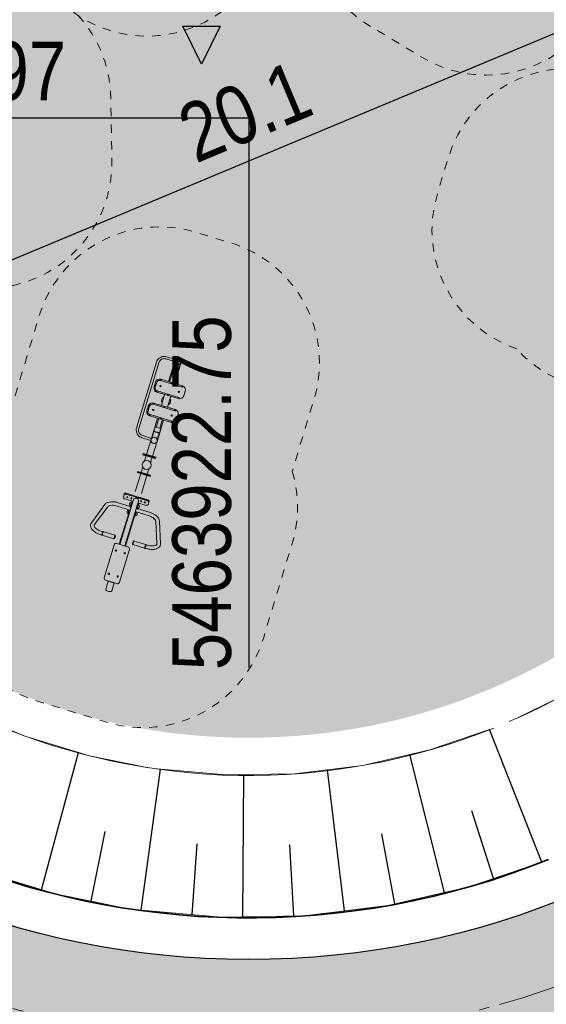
# Model space of a CAD drawing. Header units: metres. Extents: x 0 to 5465380, y 0 to 5925815.
# Tile 66 of 141: x 5463920 to 5463926, y 5925579 to 5925591. Entities that reach past the tile are written whole.
import ezdxf

# ---------------------------------------------------------------- set-up
doc = ezdxf.new("R2010")
doc.units = ezdxf.units.M
doc.linetypes.add('CENTER2', pattern=[1.125, 0.75, -0.125, 0.125, -0.125])
doc.linetypes.add('Dashed', pattern=[0.2, 0.1, -0.1])
for name, color, linetype, lineweight in [('$DR - obrzeże 8x30', 34, 'Continuous', 30), ('$DR - osie ścieżek', 7, 'CENTER2', 15), ('$DR - wyp. chodnik', 44, 'Continuous', 5), ('$DR - zał. arch.', 7, 'Continuous', 13), ('0_Nr_Pióra__237', 53, 'Continuous', 50), ('strefa_simba_Nr_Pióra__141', 7, 'Continuous', 0), ('urzadzenie_simba_Nr_Pióra__141', 7, 'Continuous', 0)]:
    doc.layers.add(name, color=color, linetype=linetype, lineweight=lineweight)
for name, color, linetype in [('$DR - rzędne', 1, 'Continuous'), ('$DR - wymiary', 7, 'Continuous'), ('AecObjExplode_rys 1_Vport_D5A', 7, 'Continuous'), ('AecObjExplode_rys 3_Vport_DDD', 7, 'Continuous'), ('AecObjExplode_rys 4_Vport_E22', 7, 'Continuous'), ('C-DROGI-KORYTARZE', 7, 'Continuous'), ('C-DZIALKI', 5, 'Continuous')]:
    doc.layers.add(name, color=color, linetype=linetype)
doc.styles.add('ARIAL 2', font='ARIALN.TTF')
doc.dimstyles.new('LINIOWY', dxfattribs={"dimtxt": 0.7, "dimasz": 0.3, "dimexe": 0.3, "dimexo": 0, "dimgap": 0.2, "dimtad": 1, "dimzin": 9, "dimdsep": 46, "dimtxsty": 'ARIAL 2', "dimblk": 'OBLIQUE', "dimcen": 0, "dimdle": 0.2, "dimclrd": 7, "dimclre": 7, "dimclrt": 1, "dimadec": 0, "dimazin": 0, "dimtfac": 1, "dimtofl": 0, "dimtmove": 1, "dimatfit": 3, "dimldrblk": 'OBLIQUE', "dimfxl": 0.3, "dimfxlon": 1, "dimtolj": 1, "dimtzin": 1, "dimarcsym": 0})
pattern_1 = [(37.5, (0, 0), (-0.01600031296, 0.48941323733), [0, -0.38608, 0, -0.4318, 0, -0.41275]), (7.5, (0, 0), (0.44952328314, 0.71682510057), [0, -0.20828, 0, -0.34798, 0, -0.13335]), (327.5, (-0.3124, 0), (0.790992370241, 0.001437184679), [0, -0.127, 0, -0.4572, 0, -0.5969]), (317.5, (-0.3124, 0), (0.76355645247, 0.22292932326), [0, -0.0635, 0, -0.29972, 0, -0.3429])]

# ---------------------------------------------------------------- blocks, each defined once
blk = doc.blocks.new('świetlica_bezrzecze_PB_PZT oczyszczony')
at = {"layer": '0_Nr_Pióra__237', "linetype": 'Continuous'}
blk.add_hatch(color=256, dxfattribs=at).paths.add_polyline_path([(5463915.353, 5925589.968, 1), (5463930.153, 5925589.968, 1)], flags=0)
at = {"layer": 'strefa_simba_Nr_Pióra__141', "linetype": 'Dashed', "flags": 128}
for points in [[(5463919.219, 5925593.045, -0.03585), (5463919.073, 5925593.203), (5463918.444, 5925593.988, -0.414214), (5463918.676, 5925596.096), (5463919.069, 5925596.412, -0.414214), (5463921.177, 5925596.18), (5463921.807, 5925595.395, -0.034352), (5463921.924, 5925595.226, -0.075777), (5463922.257, 5925594.92), (5463923.183, 5925593.765, -0.414214), (5463922.951, 5925591.656), (5463922.477, 5925591.276, -0.414214), (5463920.369, 5925591.508), (5463919.442, 5925592.663, -0.074218)], [(5463917.055, 5925591.639), (5463919.579, 5925591.684, -0.414214), (5463921.106, 5925590.211), (5463921.119, 5925589.461, -0.414214), (5463919.646, 5925587.935), (5463917.123, 5925587.89, -0.396062), (5463915.601, 5925589.269), (5463915.583, 5925590.112, -0.414214)]]:
    blk.add_lwpolyline(points, format="xyb", close=True, dxfattribs=at)
for points in [[(5463927.74, 5925592.917, -0.108323), (5463927.535, 5925592.308), (5463926.876, 5925591.21, -0.414214), (5463924.818, 5925590.695), (5463924.203, 5925591.064, -0.414214), (5463923.688, 5925593.122), (5463924.347, 5925594.22, -0.108323), (5463924.788, 5925594.687)], [(5463925.951, 5925587.211, -0.403195), (5463925.004, 5925589.064), (5463925.134, 5925589.494, -0.403195), (5463926.95, 5925590.511)], [(5463926.95, 5925590.511, -0.136693), (5463927.755, 5925590.493), (5463928.786, 5925590.18, -0.414214), (5463929.787, 5925588.31), (5463929.532, 5925587.468, -0.414214), (5463927.662, 5925586.467), (5463926.631, 5925586.779, -0.136693), (5463925.951, 5925587.211)], [(5463919.963, 5925586.652), (5463920.251, 5925587.603, -0.414214), (5463922.122, 5925588.604), (5463922.531, 5925588.48, -0.414214), (5463923.532, 5925586.61), (5463923.272, 5925585.75)], [(5463923.272, 5925585.75, -0.146849), (5463923.27, 5925584.887), (5463922.927, 5925583.754, -0.414214), (5463921.056, 5925582.754), (5463920.227, 5925583.005, -0.414214), (5463919.227, 5925584.875), (5463919.57, 5925586.008, -0.127834), (5463919.963, 5925586.652)]]:
    blk.add_lwpolyline(points, format="xyb", dxfattribs=at)
at = {"layer": 'urzadzenie_simba_Nr_Pióra__141', "linetype": 'Continuous'}
for p, q in [((5463921.762, 5925587.092), (5463921.87, 5925587.059)), ((5463921.77, 5925587.118), (5463921.878, 5925587.085)), ((5463921.868, 5925587.06), (5463921.845, 5925586.985)), ((5463921.847, 5925586.978), (5463921.871, 5925587.058)), ((5463921.652, 5925587.054), (5463921.414, 5925586.269)), ((5463921.678, 5925587.046), (5463921.44, 5925586.261)), ((5463921.845, 5925586.985), (5463921.796, 5925586.82)), ((5463921.829, 5925586.921), (5463921.845, 5925586.973)), ((5463921.845, 5925586.985), (5463921.848, 5925586.984)), ((5463921.912, 5925586.953), (5463921.845, 5925586.973)), ((5463921.847, 5925586.978), (5463921.914, 5925586.958)), ((5463921.918, 5925586.963), (5463921.868, 5925586.798)), ((5463921.896, 5925586.9), (5463921.912, 5925586.953)), ((5463921.914, 5925586.958), (5463921.938, 5925587.037)), ((5463921.915, 5925586.964), (5463921.918, 5925586.963)), ((5463921.918, 5925586.963), (5463921.945, 5925587.051)), ((5463921.945, 5925587.051), (5463921.945, 5925587.051)), ((5463921.957, 5925586.756), (5463921.699, 5925586.834)), ((5463921.703, 5925586.848), (5463921.961, 5925586.77)), ((5463921.812, 5925586.825), (5463921.809, 5925586.816)), ((5463921.84, 5925586.918), (5463921.812, 5925586.825)), ((5463921.829, 5925586.921), (5463921.896, 5925586.9)), ((5463921.858, 5925586.811), (5463921.886, 5925586.904)), ((5463921.623, 5925586.758), (5463921.641, 5925586.815)), ((5463921.655, 5925586.811), (5463921.637, 5925586.753)), ((5463921.661, 5925586.71), (5463921.919, 5925586.631)), ((5463921.858, 5925586.811), (5463921.855, 5925586.802)), ((5463921.977, 5925586.65), (5463921.995, 5925586.708)), ((5463921.915, 5925586.617), (5463921.656, 5925586.695)), ((5463921.749, 5925586.667), (5463921.71, 5925586.537)), ((5463921.822, 5925586.645), (5463921.783, 5925586.515)), ((5463921.555, 5925586.531), (5463921.537, 5925586.474)), ((5463921.552, 5925586.47), (5463921.569, 5925586.527)), ((5463921.613, 5925586.55), (5463921.871, 5925586.472)), ((5463921.875, 5925586.486), (5463921.617, 5925586.565)), ((5463921.571, 5925586.412), (5463921.829, 5925586.333)), ((5463921.833, 5925586.348), (5463921.575, 5925586.426)), ((5463921.663, 5925586.383), (5463921.614, 5925586.219)), ((5463921.674, 5925586.37), (5463921.646, 5925586.278)), ((5463921.677, 5925586.379), (5463921.674, 5925586.37)), ((5463921.736, 5925586.361), (5463921.686, 5925586.197)), ((5463921.692, 5925586.264), (5463921.72, 5925586.356)), ((5463921.723, 5925586.365), (5463921.72, 5925586.356)), ((5463921.909, 5925586.424), (5463921.891, 5925586.367)), ((5463921.62, 5925586.229), (5463921.636, 5925586.281)), ((5463921.636, 5925586.281), (5463921.703, 5925586.261)), ((5463921.687, 5925586.208), (5463921.703, 5925586.261)), ((5463921.585, 5925586.117), (5463921.477, 5925586.15)), ((5463921.593, 5925586.143), (5463921.485, 5925586.176)), ((5463921.532, 5925585.951), (5463921.587, 5925586.131)), ((5463921.614, 5925586.219), (5463921.591, 5925586.144)), ((5463921.594, 5925586.144), (5463921.618, 5925586.224)), ((5463921.614, 5925586.219), (5463921.616, 5925586.218)), ((5463921.616, 5925586.218), (5463921.614, 5925586.219)), ((5463921.618, 5925586.224), (5463921.685, 5925586.204)), ((5463921.687, 5925586.208), (5463921.62, 5925586.229)), ((5463921.66, 5925586.109), (5463921.686, 5925586.197)), ((5463921.661, 5925586.124), (5463921.685, 5925586.204)), ((5463921.683, 5925586.198), (5463921.686, 5925586.197)), ((5463921.686, 5925586.197), (5463921.683, 5925586.198)), ((5463921.605, 5925585.929), (5463921.659, 5925586.107)), ((5463921.509, 5925585.873), (5463921.528, 5925585.936)), ((5463921.582, 5925585.851), (5463921.601, 5925585.914)), ((5463921.487, 5925585.799), (5463921.468, 5925585.737)), ((5463921.559, 5925585.777), (5463921.54, 5925585.715)), ((5463921.463, 5925585.721), (5463921.398, 5925585.507)), ((5463921.536, 5925585.699), (5463921.471, 5925585.485)), ((5463921.377, 5925585.411), (5463921.215, 5925584.877)), ((5463921.264, 5925585.468), (5463921.256, 5925585.441)), ((5463921.265, 5925585.47), (5463921.264, 5925585.468)), ((5463921.267, 5925585.479), (5463921.265, 5925585.47)), ((5463921.271, 5925585.421), (5463921.371, 5925585.391)), ((5463921.407, 5925585.44), (5463921.287, 5925585.476)), ((5463921.407, 5925585.442), (5463921.288, 5925585.478)), ((5463921.288, 5925585.478), (5463921.407, 5925585.442)), ((5463921.29, 5925585.487), (5463921.41, 5925585.45)), ((5463921.409, 5925585.428), (5463921.411, 5925585.435)), ((5463921.411, 5925585.437), (5463921.414, 5925585.445)), ((5463921.411, 5925585.435), (5463921.411, 5925585.437)), ((5463921.418, 5925585.425), (5463921.42, 5925585.432)), ((5463921.421, 5925585.434), (5463921.42, 5925585.432)), ((5463921.423, 5925585.442), (5463921.421, 5925585.434)), ((5463921.426, 5925585.434), (5463921.546, 5925585.398)), ((5463921.427, 5925585.436), (5463921.546, 5925585.4)), ((5463921.546, 5925585.4), (5463921.427, 5925585.436)), ((5463921.549, 5925585.408), (5463921.429, 5925585.445)), ((5463921.035, 5925585.352), (5463920.875, 5925585.135)), ((5463921.069, 5925585.327), (5463920.909, 5925585.11)), ((5463921.339, 5925585.287), (5463921.184, 5925585.334)), ((5463921.339, 5925585.331), (5463921.196, 5925585.374)), ((5463921.435, 5925585.393), (5463921.273, 5925584.859)), ((5463921.327, 5925585.29), (5463921.311, 5925585.236)), ((5463921.337, 5925585.323), (5463921.34, 5925585.333)), ((5463921.345, 5925585.321), (5463921.337, 5925585.323)), ((5463921.34, 5925585.333), (5463921.357, 5925585.389)), ((5463921.348, 5925585.33), (5463921.345, 5925585.321)), ((5463921.352, 5925585.327), (5463921.347, 5925585.329)), ((5463921.414, 5925585.308), (5463921.409, 5925585.31)), ((5463921.412, 5925585.3), (5463921.415, 5925585.31)), ((5463921.419, 5925585.298), (5463921.412, 5925585.3)), ((5463921.422, 5925585.308), (5463921.419, 5925585.298)), ((5463921.422, 5925585.308), (5463921.439, 5925585.364)), ((5463921.564, 5925585.263), (5463921.422, 5925585.306)), ((5463921.529, 5925585.343), (5463921.429, 5925585.373)), ((5463921.561, 5925585.378), (5463921.552, 5925585.351)), ((5463921.564, 5925585.389), (5463921.561, 5925585.38)), ((5463921.561, 5925585.38), (5463921.561, 5925585.378)), ((5463921.316, 5925585.235), (5463921.208, 5925584.879)), ((5463921.388, 5925585.213), (5463921.281, 5925584.857)), ((5463921.311, 5925585.236), (5463921.318, 5925585.234)), ((5463921.335, 5925585.288), (5463921.318, 5925585.234)), ((5463921.318, 5925585.234), (5463921.323, 5925585.233)), ((5463921.325, 5925585.25), (5463921.323, 5925585.25)), ((5463921.324, 5925585.244), (5463921.335, 5925585.28)), ((5463921.324, 5925585.244), (5463921.325, 5925585.244)), ((5463921.325, 5925585.244), (5463921.336, 5925585.28)), ((5463921.328, 5925585.249), (5463921.327, 5925585.249)), ((5463921.333, 5925585.275), (5463921.331, 5925585.275)), ((5463921.335, 5925585.28), (5463921.336, 5925585.28)), ((5463921.336, 5925585.274), (5463921.335, 5925585.274)), ((5463921.381, 5925585.215), (5463921.385, 5925585.214)), ((5463921.384, 5925585.226), (5463921.386, 5925585.225)), ((5463921.402, 5925585.268), (5463921.385, 5925585.214)), ((5463921.385, 5925585.214), (5463921.393, 5925585.211)), ((5463921.386, 5925585.225), (5463921.397, 5925585.262)), ((5463921.389, 5925585.23), (5463921.387, 5925585.231)), ((5463921.389, 5925585.23), (5463921.397, 5925585.255)), ((5463921.409, 5925585.265), (5463921.393, 5925585.211)), ((5463921.395, 5925585.262), (5463921.397, 5925585.262)), ((5463921.397, 5925585.255), (5463921.395, 5925585.256)), ((5463921.552, 5925585.222), (5463921.397, 5925585.269)), ((5463921.656, 5925584.883), (5463921.644, 5925585.153)), ((5463921.698, 5925584.885), (5463921.686, 5925585.155)), ((5463920.986, 5925584.992), (5463920.998, 5925584.988)), ((5463921.01, 5925585.027), (5463920.997, 5925584.987)), ((5463920.998, 5925585.032), (5463921.01, 5925585.029)), ((5463921.014, 5925585.026), (5463921.002, 5925584.986)), ((5463921.002, 5925584.986), (5463921.141, 5925584.944)), ((5463921.01, 5925585.03), (5463921.01, 5925585.027)), ((5463921.015, 5925585.029), (5463921.014, 5925585.026)), ((5463921.015, 5925585.029), (5463921.154, 5925584.987)), ((5463921.153, 5925584.984), (5463921.141, 5925584.944)), ((5463921.158, 5925584.982), (5463921.146, 5925584.942)), ((5463921.154, 5925584.987), (5463921.153, 5925584.984)), ((5463921.159, 5925584.985), (5463921.158, 5925584.982)), ((5463921.027, 5925584.479), (5463921.146, 5925584.872)), ((5463921.177, 5925584.888), (5463921.311, 5925584.848)), ((5463921.378, 5925584.916), (5463921.366, 5925584.875)), ((5463921.383, 5925584.914), (5463921.371, 5925584.874)), ((5463921.371, 5925584.874), (5463921.51, 5925584.832)), ((5463921.379, 5925584.918), (5463921.378, 5925584.916)), ((5463921.384, 5925584.917), (5463921.383, 5925584.914)), ((5463921.384, 5925584.917), (5463921.523, 5925584.875)), ((5463921.522, 5925584.872), (5463921.51, 5925584.832)), ((5463921.527, 5925584.871), (5463921.515, 5925584.83)), ((5463921.515, 5925584.832), (5463921.527, 5925584.828)), ((5463921.523, 5925584.875), (5463921.522, 5925584.872)), ((5463921.528, 5925584.873), (5463921.527, 5925584.871)), ((5463921.527, 5925584.872), (5463921.539, 5925584.869)), ((5463921.328, 5925584.817), (5463921.209, 5925584.424)), ((5463921.027, 5925584.479), (5463921.027, 5925584.479)), ((5463921.027, 5925584.479), (5463921.027, 5925584.479)), ((5463921.044, 5925584.448), (5463921.178, 5925584.408)), ((5463921.178, 5925584.408), (5463921.044, 5925584.448)), ((5463921.178, 5925584.408), (5463921.044, 5925584.448)), ((5463921.049, 5925584.354), (5463921.046, 5925584.345)), ((5463921.074, 5925584.439), (5463921.049, 5925584.354)), ((5463921.147, 5925584.417), (5463921.122, 5925584.332)), ((5463921.209, 5925584.424), (5463921.209, 5925584.424)), ((5463921.209, 5925584.424), (5463921.209, 5925584.424)), ((5463921.122, 5925584.332), (5463921.119, 5925584.322))]:
    blk.add_line(p, q, dxfattribs=at)
at = {"layer": 'urzadzenie_simba_Nr_Pióra__141', "linetype": 'Dashed'}
blk.add_line((5463921.044, 5925584.448), (5463921.178, 5925584.407), dxfattribs=at)
at = {"layer": 'urzadzenie_simba_Nr_Pióra__141', "linetype": 'Continuous', "flags": 128}
for points in [[(5463921.643, 5925585.909), (5463921.49, 5925585.956), (5463921.488, 5925585.948), (5463921.641, 5925585.902)], [(5463921.645, 5925585.917), (5463921.492, 5925585.963), (5463921.49, 5925585.956), (5463921.643, 5925585.909)], [(5463921.576, 5925585.687), (5463921.423, 5925585.734), (5463921.425, 5925585.741), (5463921.578, 5925585.695)], [(5463921.578, 5925585.695), (5463921.425, 5925585.741), (5463921.427, 5925585.749), (5463921.58, 5925585.702)]]:
    blk.add_lwpolyline(points, close=True, dxfattribs=at)
at = {"layer": 'urzadzenie_simba_Nr_Pióra__141', "linetype": 'Continuous'}
for centre, radius in [((5463921.909, 5925587.062), 0.0381), ((5463921.909, 5925587.062), 0.038), ((5463921.701, 5925586.841), 0.00627), ((5463921.639, 5925586.784), 0.00627), ((5463921.659, 5925586.702), 0.00627), ((5463921.699, 5925586.766), 0.00737), ((5463921.83, 5925586.802), 0.00627), ((5463921.919, 5925586.699), 0.00737), ((5463921.959, 5925586.763), 0.00627), ((5463921.788, 5925586.663), 0.00627), ((5463921.917, 5925586.624), 0.00627), ((5463921.553, 5925586.5), 0.00627), ((5463921.613, 5925586.482), 0.00737), ((5463921.615, 5925586.557), 0.00627), ((5463921.744, 5925586.518), 0.00627), ((5463921.873, 5925586.479), 0.00627), ((5463921.573, 5925586.419), 0.00627), ((5463921.702, 5925586.38), 0.00627), ((5463921.833, 5925586.416), 0.00737), ((5463921.831, 5925586.34), 0.00627), ((5463921.623, 5925586.12), 0.038), ((5463921.534, 5925585.825), 0.054)]:
    blk.add_circle(centre, radius, dxfattribs=at)
for centre, radius, start, end in [((5463921.908, 5925587.062), 0.0381, 183.7666, 186.2487), ((5463921.908, 5925587.062), 0.0381, 183.7663, 186.2508), ((5463921.908, 5925587.062), 0.0381, 320.0547, 343.1517), ((5463921.908, 5925587.062), 0.0381, 320.0525, 343.8991), ((5463921.688, 5925586.801), 0.05, 73.1517, 163.1517), ((5463921.688, 5925586.801), 0.035, 73.1517, 163.1517), ((5463921.671, 5925586.743), 0.05, 163.1517, 253.1517), ((5463921.671, 5925586.743), 0.035, 163.1517, 253.1517), ((5463921.959, 5925586.763), 0.0075, 253.152, 73.1517), ((5463921.947, 5925586.722), 0.05, 343.1517, 73.1517), ((5463921.766, 5925586.591), 0.054, 117.9513, 208.3521), ((5463921.766, 5925586.591), 0.054, 297.9513, 28.3521), ((5463921.929, 5925586.665), 0.05, 253.1517, 343.1517), ((5463921.917, 5925586.624), 0.0075, 253.1517, 73.1517), ((5463921.585, 5925586.459), 0.05, 163.1517, 253.1517), ((5463921.585, 5925586.459), 0.035, 163.1517, 253.1517), ((5463921.602, 5925586.517), 0.05, 73.1517, 163.1517), ((5463921.602, 5925586.517), 0.035, 73.1517, 163.1517), ((5463921.873, 5925586.479), 0.0075, 253.1517, 73.1517), ((5463921.861, 5925586.439), 0.05, 343.1517, 73.1517), ((5463921.843, 5925586.381), 0.05, 253.1517, 343.1517), ((5463921.831, 5925586.34), 0.0075, 253.1517, 73.1514), ((5463921.623, 5925586.12), 0.0379, 103.0877, 223.2184), ((5463921.623, 5925586.12), 0.0379, 140.0239, 142.4751), ((5463921.623, 5925586.12), 0.038, 140.0547, 142.5305), ((5463921.623, 5925586.12), 0.038, 343.1517, 6.2487), ((5463921.623, 5925586.12), 0.038, 216.2441, 343.1517), ((5463921.347, 5925585.356), 0.02, 73.1517, 253.1517), ((5463921.368, 5925585.276), 0.0558, 105.8836, 110.2522), ((5463921.368, 5925585.276), 0.0558, 36.0512, 40.4198), ((5463921.429, 5925585.331), 0.02, 253.1517, 73.1517), ((5463921.32, 5925585.265), 0.02, 73.1517, 253.1517), ((5463921.402, 5925585.24), 0.02, 253.1517, 73.1517), ((5463921, 5925584.986), 0.0025, 163.1517, 343.1517), ((5463921.013, 5925585.029), 0.0025, 343.1517, 163.1517), ((5463921.143, 5925584.943), 0.0025, 163.1517, 343.1517), ((5463921.106, 5925584.978), 0.0531, 318.0941, 8.2093), ((5463921.156, 5925584.986), 0.0025, 343.1517, 163.1517), ((5463921.234, 5925584.835), 0.054, 117.9513, 123.8837), ((5463921.234, 5925584.835), 0.054, 22.4197, 28.3521), ((5463921.419, 5925584.883), 0.0531, 138.0941, 188.2093), ((5463921.369, 5925584.875), 0.0025, 163.1517, 343.1517), ((5463921.382, 5925584.918), 0.0025, 343.1517, 163.1517), ((5463921.512, 5925584.831), 0.0025, 163.1517, 343.1517), ((5463921.525, 5925584.874), 0.0025, 343.1517, 163.1517), ((5463921.055, 5925584.342), 0.01, 163.1517, 215.3464), ((5463921.093, 5925584.368), 0.0558, 215.3464, 290.957), ((5463921.109, 5925584.325), 0.01, 290.957, 343.1517)]:
    blk.add_arc(centre, radius, start, end, dxfattribs=at)
for centre, major_axis, ratio, start_param, end_param in [((5463921.874, 5925587.072), (-0.0039, -0.0129), 0.173648, 0, 0.02898), ((5463921.874, 5925587.072), (-0.0039, -0.0129), 0.173648, 3.112176, 3.141593), ((5463921.589, 5925586.13), (0.0039, 0.0129), 0.173648, 3.141593, 3.173161), ((5463921.589, 5925586.13), (0.0039, 0.0129), 0.173648, 6.250805, 6.283185), ((5463921.275, 5925585.435), (0.0191, -0.0058), 0.715535, 3.141593, 4.712389), ((5463921.283, 5925585.462), (-0.0191, 0.0058), 0.715535, 4.712389, 6.283185), ((5463921.284, 5925585.464), (-0.0191, 0.0058), 0.715535, 4.712389, 6.283185), ((5463921.284, 5925585.464), (-0.0191, 0.0058), 0.715535, 4.712389, 6.283185), ((5463921.286, 5925585.473), (-0.0191, 0.0058), 0.715535, 4.712389, 6.283185), ((5463921.303, 5925585.441), (-0.00708, 0.00206), 0.715514, 4.704403, 7.845996), ((5463921.303, 5925585.441), (-0.00702, 0.00224), 0.707095, 1.582956, 4.724549), ((5463921.351, 5925585.427), (-0.00708, 0.00206), 0.715514, 4.704403, 7.845996), ((5463921.351, 5925585.427), (-0.00702, 0.00224), 0.707095, 1.582956, 4.724549), ((5463921.406, 5925585.402), (0.0289, -0.0087), 0.864061, 1.737404, 3.141593), ((5463921.406, 5925585.436), (0.00479, -0.00145), 0.715535, 6.283185, 7.853982), ((5463921.406, 5925585.438), (-0.00479, 0.00145), 0.715535, 3.141593, 4.712389), ((5463921.406, 5925585.438), (0.00479, -0.00145), 0.715535, 6.283185, 7.853982), ((5463921.409, 5925585.447), (-0.00479, 0.00145), 0.715535, 3.306777, 4.712389), ((5463921.415, 5925585.432), (0.0289, -0.0087), 0.20094, 1.404189, 1.737404), ((5463921.415, 5925585.432), (0.0289, -0.0087), 0.20094, 1.404189, 1.737404), ((5463921.406, 5925585.402), (0.0289, -0.0087), 0.864061, 6.283185, 7.687374), ((5463921.425, 5925585.43), (-0.00479, 0.00145), 0.715535, 4.712389, 6.283185), ((5463921.426, 5925585.432), (-0.00479, 0.00145), 0.715535, 4.712389, 6.283185), ((5463921.426, 5925585.432), (-0.00479, 0.00145), 0.715535, 4.712389, 6.283185), ((5463921.428, 5925585.441), (-0.00479, 0.00145), 0.715535, 4.712389, 6.118001), ((5463921.545, 5925585.395), (-0.0191, 0.0058), 0.715535, 3.141593, 4.712389), ((5463921.355, 5925585.328), (-0.0153, 0.0046), 0.20094, 4.910558, 6.283185), ((5463921.355, 5925585.328), (-0.00766, 0.00232), 0.20094, 5.117097, 6.283185), ((5463921.372, 5925585.384), (-0.0153, 0.0046), 0.20094, 4.910558, 6.283185), ((5463921.407, 5925585.312), (0.0153, -0.0046), 0.20094, 6.283185, 7.655812), ((5463921.407, 5925585.312), (-0.00766, 0.00232), 0.20094, 3.141593, 4.307681), ((5463921.424, 5925585.369), (-0.0153, 0.0046), 0.20094, 3.141593, 4.514219), ((5463921.466, 5925585.392), (-0.00708, 0.00206), 0.715514, 4.704403, 7.845996), ((5463921.466, 5925585.392), (-0.00702, 0.00224), 0.707095, 1.582956, 4.724549), ((5463921.513, 5925585.378), (-0.00708, 0.00206), 0.715514, 4.704403, 7.845996), ((5463921.513, 5925585.378), (-0.00702, 0.00224), 0.707095, 1.582956, 4.724549), ((5463921.533, 5925585.357), (0.0191, -0.0058), 0.715535, 4.712389, 6.283185), ((5463921.542, 5925585.386), (0.0191, -0.0058), 0.715535, 0, 1.570796), ((5463921.542, 5925585.386), (-0.0191, 0.0058), 0.715535, 3.141593, 4.712389), ((5463921.541, 5925585.384), (0.0191, -0.0058), 0.715535, 0, 1.570796), ((5463921.17, 5925584.864), (0.0239, -0.0072), 0.999686, 1.570796, 3.141593), ((5463921.304, 5925584.824), (0.0239, -0.0072), 0.999686, 0, 1.570796), ((5463921.167, 5925584.803), (-0.00214, -0.00705), 0.997883, 4.712389, 6.283185), ((5463921.167, 5925584.803), (-0.00214, -0.00705), 0.997883, 3.141593, 4.712389), ((5463921.167, 5925584.803), (-0.00453, -0.00582), 0.99757, 0.367953, 1.93875), ((5463921.167, 5925584.803), (-0.00453, -0.00582), 0.99757, 1.93875, 3.509546), ((5463921.272, 5925584.771), (-0.00214, -0.00705), 0.997883, 3.141593, 4.712389), ((5463921.272, 5925584.771), (-0.00214, -0.00705), 0.997883, 4.712389, 6.283185), ((5463921.272, 5925584.771), (-0.00453, -0.00582), 0.99757, 0.367953, 1.93875), ((5463921.272, 5925584.771), (-0.00453, -0.00582), 0.99757, 1.93875, 3.509546), ((5463921.051, 5925584.472), (-0.0239, 0.0072), 0.999686, 0, 1.570796), ((5463921.051, 5925584.472), (-0.0239, 0.0072), 0.999686, 0, 1.570796), ((5463921.051, 5925584.472), (-0.0239, 0.0072), 0.999686, 0, 1.570796), ((5463921.051, 5925584.472), (-0.0239, 0.0072), 0.999686, 0, 1.570796), ((5463921.083, 5925584.525), (-0.00214, -0.00705), 0.997883, 4.712389, 6.283185), ((5463921.083, 5925584.525), (-0.00214, -0.00705), 0.997883, 3.141593, 4.712389), ((5463921.083, 5925584.525), (-0.00453, -0.00582), 0.99757, 0.367953, 1.93875), ((5463921.083, 5925584.525), (-0.00453, -0.00582), 0.99757, 1.93875, 3.509546), ((5463921.188, 5925584.494), (-0.00214, -0.00705), 0.997883, 3.141593, 4.712389), ((5463921.188, 5925584.494), (-0.00214, -0.00705), 0.997883, 4.712389, 6.283185), ((5463921.188, 5925584.494), (-0.00453, -0.00582), 0.99757, 0.367953, 1.93875), ((5463921.188, 5925584.494), (-0.00453, -0.00582), 0.99757, 1.93875, 3.509546), ((5463921.185, 5925584.431), (0.0239, -0.0072), 0.999686, 4.712389, 6.283185), ((5463921.185, 5925584.432), (0.0239, -0.0072), 0.999686, 4.712389, 6.283185), ((5463921.185, 5925584.432), (-0.0239, 0.0072), 0.999686, 1.570796, 3.141593), ((5463921.185, 5925584.432), (-0.0239, 0.0072), 0.999686, 1.570796, 3.141593)]:
    blk.add_ellipse(centre, major_axis=major_axis, ratio=ratio, start_param=start_param, end_param=end_param, dxfattribs=at)
for points, knots in [([(5463921.652, 5925587.054), (5463921.655, 5925587.063), (5463921.659, 5925587.072), (5463921.665, 5925587.081), (5463921.671, 5925587.089), (5463921.678, 5925587.096), (5463921.685, 5925587.102), (5463921.693, 5925587.108), (5463921.702, 5925587.113), (5463921.712, 5925587.116), (5463921.721, 5925587.12), (5463921.731, 5925587.121), (5463921.741, 5925587.122), (5463921.75, 5925587.122), (5463921.76, 5925587.121), (5463921.77, 5925587.118)], [0, 0, 0, 0, 1, 1, 1, 2, 2, 2, 3, 3, 3, 4, 4, 4, 5, 5, 5, 5]), ([(5463921.678, 5925587.046), (5463921.68, 5925587.053), (5463921.683, 5925587.059), (5463921.687, 5925587.065), (5463921.691, 5925587.071), (5463921.696, 5925587.076), (5463921.702, 5925587.081), (5463921.708, 5925587.085), (5463921.714, 5925587.089), (5463921.721, 5925587.091), (5463921.727, 5925587.093), (5463921.734, 5925587.095), (5463921.741, 5925587.095), (5463921.748, 5925587.095), (5463921.755, 5925587.094), (5463921.762, 5925587.092)], [0, 0, 0, 0, 1, 1, 1, 2, 2, 2, 3, 3, 3, 4, 4, 4, 5, 5, 5, 5]), ([(5463921.414, 5925586.269), (5463921.411, 5925586.259), (5463921.41, 5925586.249), (5463921.41, 5925586.239), (5463921.41, 5925586.229), (5463921.412, 5925586.22), (5463921.415, 5925586.21), (5463921.419, 5925586.201), (5463921.423, 5925586.192), (5463921.429, 5925586.184), (5463921.435, 5925586.176), (5463921.442, 5925586.169), (5463921.45, 5925586.163), (5463921.458, 5925586.158), (5463921.467, 5925586.153), (5463921.477, 5925586.15)], [0, 0, 0, 0, 1, 1, 1, 2, 2, 2, 3, 3, 3, 4, 4, 4, 5, 5, 5, 5]), ([(5463921.44, 5925586.261), (5463921.438, 5925586.254), (5463921.437, 5925586.247), (5463921.437, 5925586.24), (5463921.437, 5925586.233), (5463921.438, 5925586.225), (5463921.441, 5925586.219), (5463921.443, 5925586.212), (5463921.446, 5925586.206), (5463921.451, 5925586.2), (5463921.455, 5925586.194), (5463921.46, 5925586.189), (5463921.466, 5925586.185), (5463921.472, 5925586.181), (5463921.478, 5925586.178), (5463921.485, 5925586.176)], [0, 0, 0, 0, 1, 1, 1, 2, 2, 2, 3, 3, 3, 4, 4, 4, 5, 5, 5, 5]), ([(5463921.196, 5925585.374), (5463921.183, 5925585.378), (5463921.171, 5925585.381), (5463921.158, 5925585.383), (5463921.145, 5925585.385), (5463921.133, 5925585.386), (5463921.121, 5925585.386), (5463921.109, 5925585.386), (5463921.097, 5925585.385), (5463921.087, 5925585.382), (5463921.076, 5925585.38), (5463921.066, 5925585.376), (5463921.057, 5925585.372), (5463921.048, 5925585.367), (5463921.04, 5925585.36), (5463921.035, 5925585.352)], [0, 0, 0, 0, 1, 1, 1, 2, 2, 2, 3, 3, 3, 4, 4, 4, 5, 5, 5, 5]), ([(5463921.184, 5925585.334), (5463921.173, 5925585.337), (5463921.162, 5925585.34), (5463921.151, 5925585.341), (5463921.141, 5925585.343), (5463921.131, 5925585.344), (5463921.121, 5925585.344), (5463921.112, 5925585.343), (5463921.103, 5925585.342), (5463921.095, 5925585.341), (5463921.088, 5925585.339), (5463921.082, 5925585.337), (5463921.078, 5925585.335), (5463921.073, 5925585.332), (5463921.07, 5925585.33), (5463921.069, 5925585.327)], [0, 0, 0, 0, 1, 1, 1, 2, 2, 2, 3, 3, 3, 4, 4, 4, 5, 5, 5, 5]), ([(5463921.644, 5925585.153), (5463921.644, 5925585.156), (5463921.643, 5925585.159), (5463921.641, 5925585.164), (5463921.638, 5925585.168), (5463921.635, 5925585.174), (5463921.629, 5925585.179), (5463921.624, 5925585.185), (5463921.617, 5925585.19), (5463921.61, 5925585.196), (5463921.602, 5925585.201), (5463921.593, 5925585.206), (5463921.583, 5925585.211), (5463921.573, 5925585.215), (5463921.563, 5925585.219), (5463921.552, 5925585.222)], [0, 0, 0, 0, 1, 1, 1, 2, 2, 2, 3, 3, 3, 4, 4, 4, 5, 5, 5, 5]), ([(5463921.686, 5925585.155), (5463921.686, 5925585.164), (5463921.683, 5925585.173), (5463921.68, 5925585.181), (5463921.675, 5925585.19), (5463921.669, 5925585.198), (5463921.662, 5925585.206), (5463921.655, 5925585.214), (5463921.646, 5925585.222), (5463921.636, 5925585.229), (5463921.626, 5925585.235), (5463921.616, 5925585.242), (5463921.604, 5925585.247), (5463921.593, 5925585.253), (5463921.581, 5925585.258), (5463921.568, 5925585.262), (5463921.567, 5925585.262), (5463921.566, 5925585.262), (5463921.564, 5925585.263)], [0, 0, 0, 0, 1, 1, 1, 2, 2, 2, 3, 3, 3, 4, 4, 4, 5, 5, 5, 6, 6, 6, 6]), ([(5463920.875, 5925585.135), (5463920.87, 5925585.127), (5463920.866, 5925585.119), (5463920.865, 5925585.11), (5463920.863, 5925585.102), (5463920.864, 5925585.093), (5463920.867, 5925585.085), (5463920.869, 5925585.075), (5463920.874, 5925585.066), (5463920.881, 5925585.058), (5463920.889, 5925585.047), (5463920.899, 5925585.038), (5463920.91, 5925585.029), (5463920.922, 5925585.02), (5463920.936, 5925585.012), (5463920.95, 5925585.006), (5463920.962, 5925585), (5463920.974, 5925584.996), (5463920.986, 5925584.992)], [0, 0, 0, 0, 1, 1, 1, 2, 2, 2, 3, 3, 3, 4, 4, 4, 5, 5, 5, 6, 6, 6, 6]), ([(5463920.909, 5925585.11), (5463920.907, 5925585.107), (5463920.906, 5925585.105), (5463920.906, 5925585.102), (5463920.907, 5925585.098), (5463920.908, 5925585.093), (5463920.912, 5925585.087), (5463920.915, 5925585.082), (5463920.919, 5925585.077), (5463920.925, 5925585.072), (5463920.931, 5925585.066), (5463920.939, 5925585.06), (5463920.947, 5925585.055), (5463920.956, 5925585.05), (5463920.966, 5925585.045), (5463920.976, 5925585.04), (5463920.983, 5925585.037), (5463920.991, 5925585.035), (5463920.998, 5925585.032)], [0, 0, 0, 0, 1, 1, 1, 2, 2, 2, 3, 3, 3, 4, 4, 4, 5, 5, 5, 6, 6, 6, 6]), ([(5463921.527, 5925584.828), (5463921.542, 5925584.824), (5463921.557, 5925584.82), (5463921.573, 5925584.818), (5463921.588, 5925584.817), (5463921.603, 5925584.816), (5463921.617, 5925584.817), (5463921.631, 5925584.819), (5463921.645, 5925584.822), (5463921.657, 5925584.827), (5463921.668, 5925584.832), (5463921.678, 5925584.839), (5463921.686, 5925584.848), (5463921.692, 5925584.855), (5463921.696, 5925584.864), (5463921.698, 5925584.873), (5463921.698, 5925584.877), (5463921.699, 5925584.881), (5463921.698, 5925584.885)], [0, 0, 0, 0, 1, 1, 1, 2, 2, 2, 3, 3, 3, 4, 4, 4, 5, 5, 5, 6, 6, 6, 6]), ([(5463921.539, 5925584.869), (5463921.55, 5925584.865), (5463921.562, 5925584.863), (5463921.573, 5925584.861), (5463921.584, 5925584.859), (5463921.595, 5925584.859), (5463921.605, 5925584.859), (5463921.615, 5925584.859), (5463921.623, 5925584.861), (5463921.631, 5925584.863), (5463921.638, 5925584.864), (5463921.643, 5925584.867), (5463921.647, 5925584.869), (5463921.651, 5925584.872), (5463921.653, 5925584.874), (5463921.655, 5925584.876), (5463921.656, 5925584.879), (5463921.656, 5925584.88), (5463921.656, 5925584.883)], [0, 0, 0, 0, 1, 1, 1, 2, 2, 2, 3, 3, 3, 4, 4, 4, 5, 5, 5, 6, 6, 6, 6])]:
    blk.add_open_spline(points, degree=3, knots=knots, dxfattribs=at)
for points in [[(5463921.414, 5925585.445), (5463921.414, 5925585.445), (5463921.414, 5925585.446), (5463921.414, 5925585.446)], [(5463921.424, 5925585.443), (5463921.423, 5925585.443), (5463921.423, 5925585.442), (5463921.423, 5925585.442)]]:
    blk.add_open_spline(points, degree=3, dxfattribs=at)
blk = doc.blocks.new('_OBLIQUE')
at = {"color": 0, "linetype": 'ByBlock'}
blk.add_line((-0.5, -0.5), (0.5, 0.5), dxfattribs=at)
blk = doc.blocks.new('*D24')
at = {"layer": '$DR - wymiary', "color": 7, "lineweight": -2, "transparency": 16777216}
for p, q in [((5463932.281, 5925593.165), (5463932.07, 5925593.669)), ((5463913.476, 5925585.585), (5463932.37, 5925593.469)), ((5463913.545, 5925585.939), (5463913.776, 5925585.386))]:
    blk.add_line(p, q, dxfattribs=at)
at = {"layer": 'Defpoints', "color": 0, "transparency": 16777216}
for p in [(5463932.186, 5925593.392), (5463932.281, 5925593.165), (5463913.533, 5925585.969)]:
    blk.add_point(p, dxfattribs=at)
at = {"layer": '$DR - wymiary', "color": 7, "lineweight": -2, "transparency": 16777216, "xscale": 0.3, "yscale": 0.3, "zscale": 0.3}
for p, rotation in [((5463932.186, 5925593.392), 22.6490007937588), ((5463913.66, 5925585.662), 202.6490007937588)]:
    blk.add_blockref('_OBLIQUE', p, dxfattribs=dict(at, rotation=rotation))
at = {"layer": '$DR - wymiary', "color": 1, "transparency": 16777216, "insert": (5463922.708, 5925590.042), "char_height": 0.7, "attachment_point": 5, "rotation": 22.649, "style": 'ARIAL 2'}
blk.add_mtext('\\A1;20.1', dxfattribs=at)
blk = doc.blocks.new('*D137')
at = {"layer": '$DR - wymiary', "color": 7, "lineweight": -2, "transparency": 16777216}
blk.add_line((5463958.724, 5925585.382), (5463964.93, 5925585.382), dxfattribs=at)
at = {"layer": 'Defpoints', "color": 0, "transparency": 16777216}
for p in [(5463958.724, 5925585.382), (5463960.561, 5925585.382), (0, 0)]:
    blk.add_point(p, dxfattribs=at)
at = {"layer": '$DR - wymiary', "color": 1, "transparency": 16777216, "insert": (5463962.845, 5925585.94), "char_height": 0.7, "attachment_point": 5, "style": 'ARIAL 2'}
blk.add_mtext('\\A1;5925585.38', dxfattribs=at)
blk = doc.blocks.new('*D138')
at = {"layer": '$DR - wymiary', "color": 7, "lineweight": -2, "transparency": 16777216}
blk.add_line((5463958.724, 5925585.382), (5463958.724, 5925592.131), dxfattribs=at)
at = {"layer": 'Defpoints', "color": 0, "transparency": 16777216}
for p in [(5463958.724, 5925587.769), (5463958.724, 5925585.382), (0, 0)]:
    blk.add_point(p, dxfattribs=at)
at = {"layer": '$DR - wymiary', "color": 1, "transparency": 16777216, "insert": (5463958.166, 5925590.05), "char_height": 0.7, "attachment_point": 5, "rotation": 90, "style": 'ARIAL 2'}
blk.add_mtext('\\A1;5463958.72', dxfattribs=at)
blk = doc.blocks.new('*D139')
at = {"layer": '$DR - wymiary', "color": 7, "lineweight": -2, "transparency": 16777216}
blk.add_line((5463922.753, 5925589.968), (5463916.372, 5925589.968), dxfattribs=at)
at = {"layer": 'Defpoints', "color": 0, "transparency": 16777216}
for p in [(5463920.738, 5925589.968), (5463922.753, 5925589.968), (0, 0)]:
    blk.add_point(p, dxfattribs=at)
at = {"layer": '$DR - wymiary', "color": 1, "transparency": 16777216, "insert": (5463918.455, 5925590.526), "char_height": 0.7, "attachment_point": 5, "style": 'ARIAL 2'}
blk.add_mtext('\\A1;5925589.97', dxfattribs=at)
blk = doc.blocks.new('*D140')
at = {"layer": '$DR - wymiary', "color": 7, "lineweight": -2, "transparency": 16777216}
blk.add_line((5463922.753, 5925589.968), (5463922.753, 5925583.407), dxfattribs=at)
at = {"layer": 'Defpoints', "color": 0, "transparency": 16777216}
for p in [(5463922.753, 5925589.968), (5463922.753, 5925587.778), (0, 0)]:
    blk.add_point(p, dxfattribs=at)
at = {"layer": '$DR - wymiary', "color": 1, "transparency": 16777216, "insert": (5463922.195, 5925585.493), "char_height": 0.7, "attachment_point": 5, "rotation": 90, "style": 'ARIAL 2'}
blk.add_mtext('\\A1;5463922.75', dxfattribs=at)
blk = doc.blocks.new('AecObjExplode_rys 1_Vport_D5A')
at = {"layer": 'C-DROGI-KORYTARZE', "color": 92, "linetype": 'Continuous', "lineweight": 9}
for p, q in [((5463926.441, 5925583.039), (5463925.952, 5925582.8)), ((5463920.068, 5925582.592), (5463919.311, 5925582.913)), ((5463920.853, 5925582.351), (5463920.068, 5925582.592)), ((5463925.628, 5925582.664), (5463924.916, 5925582.422)), ((5463921.537, 5925582.213), (5463920.853, 5925582.351)), ((5463924.916, 5925582.422), (5463924.115, 5925582.237)), ((5463924.115, 5925582.237), (5463923.3, 5925582.137)), ((5463921.66, 5925582.195), (5463921.537, 5925582.213)), ((5463922.478, 5925582.123), (5463921.66, 5925582.195)), ((5463923.3, 5925582.137), (5463922.478, 5925582.123)), ((5463926.251, 5925581.082), (5463925.385, 5925580.788)), ((5463920.442, 5925580.702), (5463919.486, 5925580.994)), ((5463925.385, 5925580.788), (5463924.411, 5925580.563)), ((5463921.274, 5925580.533), (5463920.442, 5925580.702)), ((5463921.423, 5925580.511), (5463921.274, 5925580.533)), ((5463922.419, 5925580.424), (5463921.423, 5925580.511)), ((5463924.411, 5925580.563), (5463923.418, 5925580.441)), ((5463923.418, 5925580.441), (5463922.419, 5925580.424))]:
    blk.add_line(p, q, dxfattribs=at)
at = {"layer": 'C-DROGI-KORYTARZE', "color": 54, "linetype": 'Continuous', "lineweight": -3}
for p, q in [((5463926.251, 5925581.082, 44.503), (5463925.628, 5925582.664, 44.5)), ((5463920.28, 5925580.752, 44.719), (5463920.72, 5925582.392, 44.5)), ((5463925.091, 5925580.72, 44.547), (5463924.675, 5925582.366, 44.5)), ((5463921.47, 5925580.507, 44.678), (5463921.698, 5925582.191, 44.5)), ((5463922.683, 5925580.429, 44.634), (5463922.695, 5925582.127, 44.5)), ((5463923.896, 5925580.5, 44.59), (5463923.692, 5925582.185, 44.5)), ((5463925.675, 5925580.887, 44.525), (5463925.415, 5925581.695, 44.512)), ((5463920.872, 5925580.615, 44.699), (5463921.039, 5925581.447, 44.599)), ((5463924.498, 5925580.583, 44.569), (5463924.343, 5925581.419, 44.534)), ((5463922.076, 5925580.454, 44.656), (5463922.136, 5925581.301, 44.578)), ((5463923.291, 5925580.439, 44.612), (5463923.243, 5925581.287, 44.556))]:
    blk.add_line(p, q, dxfattribs=at)
at = {"layer": 'C-DZIALKI', "color": 7, "linetype": 'Continuous', "lineweight": 35}
blk.add_arc((5463922.753, 5925589.968), 9.55, 293.1971, 291.9971, dxfattribs=at)
at = {"layer": 'C-DZIALKI', "color": 92, "linetype": 'Continuous', "lineweight": 9}
blk.add_arc((5463922.753, 5925589.968), 7.85, 293.327, 291.8672, dxfattribs=at)
blk = doc.blocks.new('AecObjExplode_rys 4_Vport_E22')
at = {"layer": 'C-DROGI-KORYTARZE', "color": 92, "linetype": 'Continuous', "lineweight": 9}
for p, q in [((5463926.441, 5925583.039), (5463925.952, 5925582.8)), ((5463920.068, 5925582.592), (5463919.311, 5925582.913)), ((5463920.853, 5925582.351), (5463920.068, 5925582.592)), ((5463925.628, 5925582.664), (5463924.916, 5925582.422)), ((5463921.537, 5925582.213), (5463920.853, 5925582.351)), ((5463924.916, 5925582.422), (5463924.115, 5925582.237)), ((5463924.115, 5925582.237), (5463923.3, 5925582.137)), ((5463921.66, 5925582.195), (5463921.537, 5925582.213)), ((5463922.478, 5925582.123), (5463921.66, 5925582.195)), ((5463923.3, 5925582.137), (5463922.478, 5925582.123)), ((5463926.251, 5925581.082), (5463925.385, 5925580.788)), ((5463920.442, 5925580.702), (5463919.486, 5925580.994)), ((5463925.385, 5925580.788), (5463924.411, 5925580.563)), ((5463921.274, 5925580.533), (5463920.442, 5925580.702)), ((5463921.423, 5925580.511), (5463921.274, 5925580.533)), ((5463922.419, 5925580.424), (5463921.423, 5925580.511)), ((5463924.411, 5925580.563), (5463923.418, 5925580.441)), ((5463923.418, 5925580.441), (5463922.419, 5925580.424))]:
    blk.add_line(p, q, dxfattribs=at)
at = {"layer": 'C-DROGI-KORYTARZE', "color": 54, "linetype": 'Continuous', "lineweight": -3}
for p, q in [((5463926.251, 5925581.082, 44.503), (5463925.628, 5925582.664, 44.5)), ((5463920.28, 5925580.752, 44.719), (5463920.72, 5925582.392, 44.5)), ((5463925.091, 5925580.72, 44.547), (5463924.675, 5925582.366, 44.5)), ((5463921.47, 5925580.507, 44.678), (5463921.698, 5925582.191, 44.5)), ((5463922.683, 5925580.429, 44.634), (5463922.695, 5925582.127, 44.5)), ((5463923.896, 5925580.5, 44.59), (5463923.692, 5925582.185, 44.5)), ((5463925.675, 5925580.887, 44.525), (5463925.415, 5925581.695, 44.512)), ((5463920.872, 5925580.615, 44.699), (5463921.039, 5925581.447, 44.599)), ((5463924.498, 5925580.583, 44.569), (5463924.343, 5925581.419, 44.534)), ((5463922.076, 5925580.454, 44.656), (5463922.136, 5925581.301, 44.578)), ((5463923.291, 5925580.439, 44.612), (5463923.243, 5925581.287, 44.556))]:
    blk.add_line(p, q, dxfattribs=at)
at = {"layer": 'C-DZIALKI', "color": 7, "linetype": 'Continuous', "lineweight": 35}
blk.add_arc((5463922.753, 5925589.968), 9.55, 293.1971, 291.9971, dxfattribs=at)
at = {"layer": 'C-DZIALKI', "color": 92, "linetype": 'Continuous', "lineweight": 9}
blk.add_arc((5463922.753, 5925589.968), 7.85, 293.327, 291.8672, dxfattribs=at)
blk = doc.blocks.new('AecObjExplode_rys 3_Vport_DDD')
at = {"layer": 'C-DROGI-KORYTARZE', "color": 92, "linetype": 'Continuous', "lineweight": 9}
for p, q in [((5463926.441, 5925583.039), (5463925.952, 5925582.8)), ((5463920.068, 5925582.592), (5463919.311, 5925582.913)), ((5463920.853, 5925582.351), (5463920.068, 5925582.592)), ((5463925.628, 5925582.664), (5463924.916, 5925582.422)), ((5463921.537, 5925582.213), (5463920.853, 5925582.351)), ((5463924.916, 5925582.422), (5463924.115, 5925582.237)), ((5463924.115, 5925582.237), (5463923.3, 5925582.137)), ((5463921.66, 5925582.195), (5463921.537, 5925582.213)), ((5463922.478, 5925582.123), (5463921.66, 5925582.195)), ((5463923.3, 5925582.137), (5463922.478, 5925582.123)), ((5463926.251, 5925581.082), (5463925.385, 5925580.788)), ((5463920.442, 5925580.702), (5463919.486, 5925580.994)), ((5463925.385, 5925580.788), (5463924.411, 5925580.563)), ((5463921.274, 5925580.533), (5463920.442, 5925580.702)), ((5463921.423, 5925580.511), (5463921.274, 5925580.533)), ((5463922.419, 5925580.424), (5463921.423, 5925580.511)), ((5463924.411, 5925580.563), (5463923.418, 5925580.441)), ((5463923.418, 5925580.441), (5463922.419, 5925580.424))]:
    blk.add_line(p, q, dxfattribs=at)
at = {"layer": 'C-DROGI-KORYTARZE', "color": 54, "linetype": 'Continuous', "lineweight": -3}
for p, q in [((5463926.251, 5925581.082, 44.503), (5463925.628, 5925582.664, 44.5)), ((5463920.28, 5925580.752, 44.719), (5463920.72, 5925582.392, 44.5)), ((5463925.091, 5925580.72, 44.547), (5463924.675, 5925582.366, 44.5)), ((5463921.47, 5925580.507, 44.678), (5463921.698, 5925582.191, 44.5)), ((5463922.683, 5925580.429, 44.634), (5463922.695, 5925582.127, 44.5)), ((5463923.896, 5925580.5, 44.59), (5463923.692, 5925582.185, 44.5)), ((5463925.675, 5925580.887, 44.525), (5463925.415, 5925581.695, 44.512)), ((5463920.872, 5925580.615, 44.699), (5463921.039, 5925581.447, 44.599)), ((5463924.498, 5925580.583, 44.569), (5463924.343, 5925581.419, 44.534)), ((5463922.076, 5925580.454, 44.656), (5463922.136, 5925581.301, 44.578)), ((5463923.291, 5925580.439, 44.612), (5463923.243, 5925581.287, 44.556))]:
    blk.add_line(p, q, dxfattribs=at)
at = {"layer": 'C-DZIALKI', "color": 7, "linetype": 'Continuous', "lineweight": 35}
blk.add_arc((5463922.753, 5925589.968), 9.55, 293.1971, 291.9971, dxfattribs=at)
at = {"layer": 'C-DZIALKI', "color": 92, "linetype": 'Continuous', "lineweight": 9}
blk.add_arc((5463922.753, 5925589.968), 7.85, 293.327, 291.8672, dxfattribs=at)

msp = doc.modelspace()

# ---------------------------------------------------------------- hatches: boundary and pattern name
at = {"layer": '$DR - wyp. chodnik'}
h = msp.add_hatch(dxfattribs=at)
h.set_pattern_fill('AR-SAND', color=256, scale=0.01)
h.set_pattern_definition([(37.5, (500, 0), (-0.01600031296, 0.48941323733), [0, -0.38608, 0, -0.4318, 0, -0.41275]), (7.5, (500, 0), (0.44952328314, 0.71682510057), [0, -0.20828, 0, -0.34798, 0, -0.13335]), (327.5, (499.6876, 0), (0.790992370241, 0.001437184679), [0, -0.127, 0, -0.4572, 0, -0.5969]), (317.5, (499.6876, 0), (0.76355645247, 0.22292932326), [0, -0.0635, 0, -0.29972, 0, -0.3429])])
h.paths.add_polyline_path([(5463958.811, 5925573.433, 1.284126), (5463952.971, 5925595.856), (5463945.622, 5925613.63), (5463944.143, 5925613.018), (5463946.37, 5925607.633, 0.194771), (5463934.37, 5925592.77, 0.959366), (5463910.944, 5925588.139, 1.531072), (5463902.406, 5925567.988), (5463893.559, 5925564.306, 0.384254), (5463887.764, 5925552.083), (5463862.231, 5925541.456), (5463863.153, 5925539.241), (5463888.637, 5925549.847), (5463903.669, 5925513.728), (5463903.08, 5925513.225), (5463904.38, 5925511.705), (5463904.595, 5925511.889), (5463910.657, 5925504.009), (5463924.399, 5925502.717), (5463924.162, 5925500.211), (5463926.552, 5925499.986), (5463926.788, 5925502.493), (5463940.548, 5925501.199), (5463939.758, 5925492.8), (5463941.75, 5925492.612), (5463945.889, 5925536.637, 1.642027), (5463958.177, 5925553.955)])
h.paths.add_polyline_path([(5463914.368, 5925570.584, -0.565703), (5463929.546, 5925559.395), (5463926.129, 5925523.186), (5463905.587, 5925514.846), (5463890.146, 5925551.946, -0.414214), (5463894.404, 5925562.275)], flags=16)
h.paths.add_polyline_path([(5463892.202, 5925579.937, -1), (5463912.302, 5925579.937, -1)], flags=16)
h.paths.add_polyline_path([(5463910.621, 5925571.408, 0.241691), (5463914.061, 5925581.767, 0.332), (5463928.141, 5925579.302), (5463928.394, 5925578.805)], flags=16)
h.paths.add_polyline_path([(5463921.709, 5925573.639), (5463929.394, 5925576.838), (5463944.809, 5925546.509), (5463940.735, 5925503.19), (5463926.976, 5925504.484), (5463932.165, 5925559.475, 0.382129)], flags=16)
h.paths.add_polyline_path([(5463912.703, 5925589.968, -1), (5463932.803, 5925589.968, -1)], flags=16)
h.paths.add_polyline_path([(5463929.85, 5925580.354, 0.111618), (5463933.295, 5925584.342, 0.375671), (5463956.374, 5925560.041), (5463956.18, 5925554.068, 0.258572), (5463946.204, 5925548.178)], flags=16)
h.paths.add_polyline_path([(5463947.101, 5925605.865), (5463951.602, 5925594.979, 0.663307), (5463956.814, 5925573.586), (5463956.436, 5925561.944, -0.732242)], flags=16)
h.paths.add_polyline_path([(5463948.674, 5925585.382, -1), (5463968.774, 5925585.382, -1)], flags=16)
h.paths.add_polyline_path([(5463956.118, 5925552.165), (5463955.923, 5925546.165, 8.05786), (5463957.918, 5925545.968), (5463958.115, 5925552.043, -20.041857)], flags=16)
h.paths.add_polyline_path([(5463926.126, 5925521.027), (5463924.587, 5925504.708), (5463911.711, 5925505.919), (5463906.286, 5925512.971)], flags=16)
h = msp.add_hatch(dxfattribs=at)
h.set_pattern_fill('AR-SAND', color=256, scale=0.01)
h.set_pattern_definition(pattern_1)
h.paths.add_polyline_path([(5463929.394, 5925576.838), (5463921.709, 5925573.639, -0.227456), (5463930.784, 5925566.709), (5463932.057, 5925571.598)])
h.paths.add_polyline_path([(5463934.036, 5925579.202, -0.051143), (5463933.295, 5925584.342, -0.111618), (5463929.85, 5925580.354), (5463932.817, 5925574.517)])
h = msp.add_hatch(dxfattribs=at)
h.set_pattern_fill('AR-SAND', color=256, scale=0.01)
h.set_pattern_definition(pattern_1)
h.paths.add_polyline_path([(5463928.394, 5925578.805), (5463928.141, 5925579.302, -0.332), (5463914.061, 5925581.767, -0.241691), (5463910.621, 5925571.408)])

# ---------------------------------------------------------------- linework, layer by layer
at = {"layer": '$DR - obrzeże 8x30', "flags": 128}
msp.add_lwpolyline([(5463944.143, 5925613.018), (5463946.37, 5925607.633, 0.194771), (5463934.37, 5925592.77, 0.959366), (5463910.944, 5925588.139, 1.531072), (5463902.406, 5925567.988), (5463893.559, 5925564.306, 0.384254), (5463887.764, 5925552.083), (5463852.927, 5925537.584)], format="xyb", dxfattribs=at)
msp.add_lwpolyline([(5463910.621, 5925571.408, 0.241691), (5463914.061, 5925581.767, 0.332), (5463928.141, 5925579.302), (5463928.394, 5925578.805)], format="xyb", close=True, dxfattribs=at)
at = {"layer": '$DR - obrzeże 8x30'}
msp.add_circle((5463922.753, 5925589.968), 10.05, dxfattribs=at)
at = {"layer": '$DR - osie ścieżek'}
msp.add_circle((5463922.753, 5925589.968), 11, dxfattribs=at)
at = {"layer": '$DR - rzędne'}
msp.add_lwpolyline([(5463921.966, 5925591.067), (5463922.412, 5925591.067), (5463922.189, 5925590.61)], close=True, dxfattribs=at)

# ---------------------------------------------------------------- block references
at = {"layer": '$DR - zał. arch.'}
msp.add_blockref('świetlica_bezrzecze_PB_PZT oczyszczony', (0, 0), dxfattribs=at)
at = {"layer": 'AecObjExplode_rys 1_Vport_D5A'}
msp.add_blockref('AecObjExplode_rys 1_Vport_D5A', (0, 0), dxfattribs=at)
at = {"layer": 'AecObjExplode_rys 3_Vport_DDD'}
msp.add_blockref('AecObjExplode_rys 3_Vport_DDD', (0, 0), dxfattribs=at)
at = {"layer": 'AecObjExplode_rys 4_Vport_E22'}
msp.add_blockref('AecObjExplode_rys 4_Vport_E22', (0, 0), dxfattribs=at)

# ---------------------------------------------------------------- dimensions: what is measured, and where the dimension line sits
at = {"layer": '$DR - wymiary'}
dim = msp.add_linear_dim(base=(5463932.186, 5925593.392), p1=(5463913.533, 5925585.969), p2=(5463932.281, 5925593.165), angle=202.649, dimstyle='LINIOWY', override={"dimdec": 1}, dxfattribs=at)
dim.commit()
dim.dimension.update_dxf_attribs({"geometry": '*D24', "text_midpoint": (5463922.708, 5925590.042)})
for feature_location, offset, dtype, picture, middle in [((5463958.723835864, 5925585.382389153), (0, 2.386563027), 1, '*D138', (5463958.166434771, 5925590.050091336)), ((5463922.752579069, 5925589.968201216), (-2.014375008, 0), 0, '*D139', (5463918.454916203, 5925590.525602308)), ((5463922.752579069, 5925589.968201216), (0, -2.189729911), 1, '*D140', (5463922.195177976, 5925585.492795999)), ((5463958.723835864, 5925585.382389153), (1.837338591, 0), 0, '*D137', (5463962.845417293, 5925585.939790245))]:
    dim = msp.add_ordinate_dim(feature_location=feature_location, offset=offset, dtype=dtype, origin=(0, 0), dimstyle='LINIOWY', override={"dimfxlon": 0}, dxfattribs=at)
    dim.commit()
    dim.dimension.update_dxf_attribs({"geometry": picture, "text_midpoint": middle})

doc.saveas('drawing.dxf')
